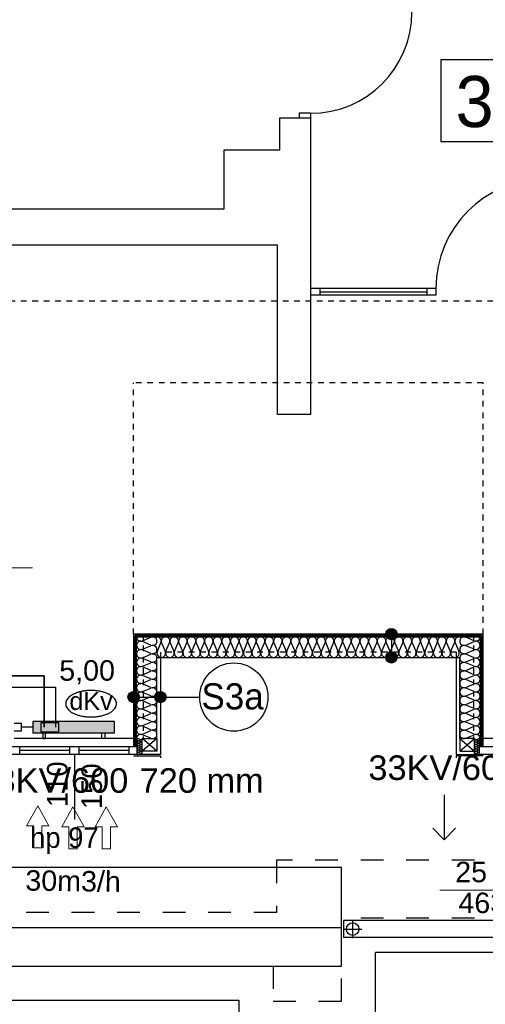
# Model space of a CAD drawing. Header units: millimetres. Extents: x 45180 to 119519, y 31297 to 302414.
# Tile 81 of 97: x 84064 to 88155, y 240463 to 249123. Entities that reach past the tile are written whole.
import ezdxf
from ezdxf.lldxf.tags import DXFTag

# ---------------------------------------------------------------- set-up
doc = ezdxf.new("R2010")
doc.units = ezdxf.units.MM
doc.header["$MEASUREMENT"] = 0
doc.linetypes.add('Hidden Line', pattern=[100, 50, -50])
doc.linetypes.add('Przerywana', pattern=[400, 200, -200])
doc.layers.get('0').update_dxf_attribs({"color": 252})
for name, color, linetype in [('#opisy', 7, 'Continuous'), ('#podkład', 252, 'Continuous'), ('IS_Armatura_podłączeniowa_grz._dolnozas.', 7, 'SOLID'), ('IS_Armatura_Therm', 7, 'SOLID'), ('IS_Grafika', 7, 'SOLID'), ('IS_Grzejniki_Plan_rzut', 7, 'SOLID'), ('IS_Opisy_działek_Therm', 7, 'SOLID'), ('IS_Text_Armatury_Therm', 7, 'Continuous'), ('IS_Text_Odbiornikow_Therm', 7, 'Continuous')]:
    doc.layers.add(name, color=color, linetype=linetype)
doc.layers.add('IS_Powrót', color=5, linetype='DASHDOT', lineweight=35)
doc.layers.add('IS_Zasilanie', color=1, linetype='SOLID', lineweight=30)
doc.styles.add('ARIAL', font='arial.ttf', dxfattribs={"width": 0.75})
doc.styles.add('GENERATED_STYLE_3', font='txt')
doc.styles.add('GENERATED_STYLE_4', font='txt')
doc.styles.add('GENERATED_STYLE_5', font='txt')
doc.styles.get("Standard").update_dxf_attribs({"font": 'arial.ttf', "bigfont": 'BIGFONT.SHX'})
tags = doc.linetypes.add('DASHDOT', pattern=[20, 10, -5, 0, -5]).pattern_tags.tags
tags[10:11] = [DXFTag(74, 4), DXFTag(75, 0), DXFTag(340, '0'), DXFTag(46, 0.0), DXFTag(50, 0.0), DXFTag(44, 0.0), DXFTag(45, 0.0)]
tags[8:9] = [DXFTag(74, 4), DXFTag(75, 0), DXFTag(340, '0'), DXFTag(46, 0.0), DXFTag(50, 0.0), DXFTag(44, 0.0), DXFTag(45, 0.0)]
tags[6:7] = [DXFTag(74, 4), DXFTag(75, 0), DXFTag(340, '0'), DXFTag(46, 0.0), DXFTag(50, 0.0), DXFTag(44, 0.0), DXFTag(45, 0.0)]
tags[4:5] = [DXFTag(74, 4), DXFTag(75, 0), DXFTag(340, '0'), DXFTag(46, 0.0), DXFTag(50, 0.0), DXFTag(44, 0.0), DXFTag(45, 0.0)]
tags = doc.linetypes.add('SOLID', pattern=[10, 10, 0]).pattern_tags.tags
tags[6:7] = [DXFTag(74, 4), DXFTag(75, 0), DXFTag(340, '0'), DXFTag(46, 0.0), DXFTag(50, 0.0), DXFTag(44, 0.0), DXFTag(45, 0.0)]
tags[4:5] = [DXFTag(74, 4), DXFTag(75, 0), DXFTag(340, '0'), DXFTag(46, 0.0), DXFTag(50, 0.0), DXFTag(44, 0.0), DXFTag(45, 0.0)]

# ---------------------------------------------------------------- blocks, each defined once
blk = doc.blocks.new('E210168')
at = {"color": 7, "lineweight": 13}
for p, q in [((19.41, 19.75), (19.41, 13.6)), ((19.41, 19.75), (36.98, 9.88)), ((19.41, 0), (36.98, 9.88)), ((19.41, 6.15), (19.41, 0))]:
    blk.add_line(p, q, dxfattribs=at)
blk.add_lwpolyline([(19.41, 13.6), (0, 13.6), (0, 6.15), (19.41, 6.15)], dxfattribs=at)

msp = doc.modelspace()

# ---------------------------------------------------------------- hatches: boundary and pattern name
at = {"layer": 'IS_Grzejniki_Plan_rzut', "ltscale": 10}
msp.add_hatch(color=251, dxfattribs=at).paths.add_polyline_path([(84178, 242850.5), (84898, 242850.2), (84898, 242950.2), (84178, 242950.5)])

# ---------------------------------------------------------------- linework, layer by layer
at = {"layer": '#podkład', "linetype": 'Continuous'}
for p, q in [((88965.1, 248771.8), (87765.1, 248771.8)), ((87765.1, 248771.8), (87765.1, 248051.8)), ((86620, 248300), (86520, 248300)), ((86520, 248300), (86520, 248260)), ((86620, 248300), (86620, 248260)), ((86350, 247980), (86350, 248260)), ((86350, 248260), (86620, 248260)), ((86620, 248260), (86620, 245650)), ((87765.1, 248051.8), (88965.1, 248051.8)), ((85860, 247460), (85860, 247980)), ((85860, 247980), (86350, 247980)), ((79790, 247460), (85860, 247460)), ((86330, 247140), (79730, 247140)), ((86330, 245650), (86330, 247140)), ((87720, 246760), (86620, 246760)), ((86700, 246760), (86700, 246700)), ((86700, 246730), (87640, 246730)), ((87640, 246760), (87640, 246700)), ((87720, 246760), (87720, 246700)), ((87720, 246700), (86620, 246700)), ((86620, 245650), (86330, 245650)), ((88135, 243720), (85065, 243720)), ((85065, 243720), (85065, 242730)), ((88122.5, 243707.5), (85077.5, 243707.5)), ((85077.5, 243707.5), (88122.5, 243707.5)), ((85077.5, 243707.5), (85077.5, 242730)), ((85077.5, 242730), (85077.5, 243707.5)), ((85090, 243695), (88110, 243695)), ((85090, 242730), (85090, 243695)), ((88110, 243695), (88110, 242730)), ((88122.5, 242730), (88122.5, 243707.5)), ((88122.5, 243707.5), (88122.5, 242730)), ((88135, 242730), (88135, 243720)), ((85143.6, 243660.8), (85216.4, 243691.9)), ((85216.4, 243623.5), (85143.6, 243654.6)), ((85143.6, 243586.3), (85216.4, 243617.3)), ((85273.2, 243568.6), (85304.8, 243641.4)), ((85311.1, 243641.4), (85342.7, 243568.6)), ((85349.1, 243568.6), (85380.6, 243641.4)), ((85387, 243641.4), (85418.6, 243568.6)), ((85425, 243568.6), (85456.5, 243641.4)), ((85462.9, 243641.4), (85494.5, 243568.6)), ((85500.8, 243568.6), (85532.4, 243641.4)), ((85538.8, 243641.4), (85570.3, 243568.6)), ((85576.7, 243568.6), (85608.3, 243641.4)), ((85614.7, 243641.4), (85646.2, 243568.6)), ((85652.6, 243568.6), (85684.2, 243641.4)), ((85690.5, 243641.4), (85722.1, 243568.6)), ((85728.5, 243568.6), (85760, 243641.4)), ((85766.4, 243641.4), (85798, 243568.6)), ((85804.4, 243568.6), (85835.9, 243641.4)), ((85842.3, 243641.4), (85873.9, 243568.6)), ((85880.2, 243568.6), (85911.8, 243641.4)), ((85918.2, 243641.4), (85949.8, 243568.6)), ((85956.1, 243568.6), (85987.7, 243641.4)), ((85994.1, 243641.4), (86025.6, 243568.6)), ((86032, 243568.6), (86063.6, 243641.4)), ((86069.9, 243641.4), (86101.5, 243568.6)), ((86107.9, 243568.6), (86139.5, 243641.4)), ((86145.8, 243641.4), (86177.4, 243568.6)), ((86183.8, 243568.6), (86215.3, 243641.4)), ((86221.7, 243641.4), (86253.3, 243568.6)), ((86259.7, 243568.6), (86291.2, 243641.4)), ((86297.6, 243641.4), (86329.2, 243568.6)), ((86335.5, 243568.6), (86367.1, 243641.4)), ((86373.5, 243641.4), (86405, 243568.6)), ((86411.4, 243568.6), (86443, 243641.4)), ((86449.4, 243641.4), (86480.9, 243568.6)), ((86487.3, 243568.6), (86518.9, 243641.4)), ((86525.2, 243641.4), (86556.8, 243568.6)), ((86563.2, 243568.6), (86594.8, 243641.4)), ((86601.1, 243641.4), (86632.7, 243568.6)), ((86639.1, 243568.6), (86670.6, 243641.4)), ((86677, 243641.4), (86708.6, 243568.6)), ((86714.9, 243568.6), (86746.5, 243641.4)), ((86752.9, 243641.4), (86784.5, 243568.6)), ((86790.8, 243568.6), (86822.4, 243641.4)), ((86828.8, 243641.4), (86860.3, 243568.6)), ((86866.7, 243568.6), (86898.3, 243641.4)), ((86904.7, 243641.4), (86936.2, 243568.6)), ((86942.6, 243568.6), (86974.2, 243641.4)), ((86980.5, 243641.4), (87012.1, 243568.6)), ((87018.5, 243568.6), (87050, 243641.4)), ((87056.4, 243641.4), (87088, 243568.6)), ((87094.4, 243568.6), (87125.9, 243641.4)), ((87132.3, 243641.4), (87163.9, 243568.6)), ((87170.2, 243568.6), (87201.8, 243641.4)), ((87208.2, 243641.4), (87239.7, 243568.6)), ((87246.1, 243568.6), (87277.7, 243641.4)), ((87284.1, 243641.4), (87315.6, 243568.6)), ((87322, 243568.6), (87353.6, 243641.4)), ((87329.9, 243670), (87329.9, 243565)), ((87359.9, 243641.4), (87391.5, 243568.6)), ((87397.9, 243568.6), (87429.5, 243641.4)), ((87435.8, 243641.4), (87467.4, 243568.6)), ((87473.8, 243568.6), (87505.3, 243641.4)), ((87511.7, 243641.4), (87543.3, 243568.6)), ((87549.7, 243568.6), (87581.2, 243641.4)), ((87587.6, 243641.4), (87619.2, 243568.6)), ((87625.5, 243568.6), (87657.1, 243641.4)), ((87663.5, 243641.4), (87695, 243568.6)), ((87701.4, 243568.6), (87733, 243641.4)), ((87739.4, 243641.4), (87770.9, 243568.6)), ((87777.3, 243568.6), (87808.9, 243641.4)), ((87815.2, 243641.4), (87846.8, 243568.6)), ((87853.2, 243568.6), (87884.7, 243641.4)), ((87891.1, 243641.4), (87922.7, 243568.6)), ((88056.4, 243660.8), (87983.6, 243691.9)), ((87983.6, 243623.5), (88056.4, 243654.6)), ((88056.4, 243586.3), (87983.6, 243617.3)), ((85216.4, 243549), (85143.6, 243580)), ((85143.6, 243511.7), (85216.4, 243542.7)), ((85300, 243560), (85300, 242660)), ((87900, 243560), (87900, 242660)), ((87983.6, 243549), (88056.4, 243580)), ((88056.4, 243511.7), (87983.6, 243542.7)), ((85216.4, 243474.4), (85143.6, 243505.4)), ((85143.6, 243437.1), (85216.4, 243468.1)), ((85270, 242800), (85270, 243515)), ((85270, 243515), (87930, 243515)), ((87930, 242800), (87930, 243515)), ((87983.6, 243474.4), (88056.4, 243505.4)), ((88056.4, 243437.1), (87983.6, 243468.1)), ((85216.4, 243399.8), (85143.6, 243430.8)), ((85143.6, 243362.5), (85216.4, 243393.5)), ((85216.4, 243325.2), (85143.6, 243356.2)), ((87983.6, 243399.8), (88056.4, 243430.8)), ((88056.4, 243362.5), (87983.6, 243393.5)), ((87983.6, 243325.2), (88056.4, 243356.2)), ((85143.6, 243287.9), (85216.4, 243318.9)), ((85216.4, 243250.6), (85143.6, 243281.7)), ((88056.4, 243287.9), (87983.6, 243318.9)), ((87983.6, 243250.6), (88056.4, 243281.7)), ((85143.6, 243213.3), (85216.4, 243244.4)), ((85216.4, 243176), (85143.6, 243207.1)), ((88056.4, 243213.3), (87983.6, 243244.4)), ((87983.6, 243176), (88056.4, 243207.1)), ((85115, 243165.6), (85250, 243165.6)), ((85143.6, 243138.8), (85216.4, 243169.8)), ((85216.4, 243101.5), (85143.6, 243132.5)), ((85143.6, 243064.2), (85216.4, 243095.2)), ((85300, 243165.6), (85645.4, 243165.6)), ((88056.4, 243138.8), (87983.6, 243169.8)), ((87983.6, 243101.5), (88056.4, 243132.5)), ((88056.4, 243064.2), (87983.6, 243095.2)), ((85216.4, 243026.9), (85143.6, 243057.9)), ((85143.6, 242989.6), (85216.4, 243020.6)), ((87983.6, 243026.9), (88056.4, 243057.9)), ((88056.4, 242989.6), (87983.6, 243020.6)), ((85216.4, 242952.3), (85143.6, 242983.3)), ((85143.6, 242915), (85216.4, 242946)), ((87983.6, 242952.3), (88056.4, 242983.3)), ((88056.4, 242915), (87983.6, 242946)), ((85216.4, 242877.7), (85143.6, 242908.7)), ((85143.6, 242840.4), (85216.4, 242871.4)), ((85216.4, 242803.1), (85143.6, 242834.2)), ((87983.6, 242877.7), (88056.4, 242908.7)), ((88056.4, 242840.4), (87983.6, 242871.4)), ((87983.6, 242803.1), (88056.4, 242834.2)), ((85075, 242800), (84015, 242800)), ((85126.6, 242790.8), (85108.4, 242799.2)), ((85108.4, 242780.8), (85126.6, 242789.2)), ((85126.6, 242770.8), (85108.4, 242779.2)), ((85108.4, 242760.8), (85126.6, 242769.2)), ((85126.6, 242750.8), (85108.4, 242759.2)), ((85108.4, 242740.8), (85126.6, 242749.2)), ((85270, 242690), (85140, 242800)), ((85270, 242800), (85140, 242690)), ((85140, 242800), (85270, 242800)), ((85140, 242690), (85140, 242800)), ((85270, 242800), (85270, 242690)), ((87930, 242800), (87930, 242690)), ((88060, 242800), (87930, 242800)), ((87930, 242800), (88060, 242690)), ((87930, 242690), (88060, 242800)), ((88060, 242690), (88060, 242800)), ((88073.4, 242790.8), (88091.6, 242799.2)), ((88091.6, 242780.8), (88073.4, 242789.2)), ((88073.4, 242770.8), (88091.6, 242779.2)), ((88091.6, 242760.8), (88073.4, 242769.2)), ((88073.4, 242750.8), (88091.6, 242759.2)), ((88091.6, 242740.8), (88073.4, 242749.2)), ((89185, 242800), (88125, 242800)), ((83995, 242730), (85095, 242730)), ((85095, 242660), (83995, 242660)), ((84065, 242660), (84065, 242730)), ((84505, 242695), (84065, 242695)), ((84505, 242660), (84505, 242730)), ((84545, 242660), (84545, 242090)), ((84585, 242660), (84585, 242730)), ((85025, 242695), (84585, 242695)), ((85025, 242660), (85025, 242730)), ((85065, 242730), (85077.5, 242730)), ((85077.5, 242730), (85090, 242730)), ((85095, 242660), (85095, 242730)), ((85300, 242660), (85095, 242660)), ((85126.6, 242730.8), (85108.4, 242739.2)), ((85108.4, 242720.8), (85126.6, 242729.2)), ((85126.6, 242710.8), (85108.4, 242719.2)), ((85108.4, 242700.8), (85126.6, 242709.2)), ((85126.6, 242690.8), (85108.4, 242699.2)), ((85108.4, 242680.8), (85126.6, 242689.2)), ((85126.6, 242670.8), (85108.4, 242679.2)), ((85108.4, 242660.8), (85126.6, 242669.2)), ((85270, 242690), (85140, 242690)), ((85140, 242660), (85140, 242690)), ((87900, 242660), (88105, 242660)), ((87930, 242690), (88060, 242690)), ((88060, 242660), (88060, 242690)), ((88073.4, 242730.8), (88091.6, 242739.2)), ((88091.6, 242720.8), (88073.4, 242729.2)), ((88073.4, 242710.8), (88091.6, 242719.2)), ((88091.6, 242700.8), (88073.4, 242709.2)), ((88073.4, 242690.8), (88091.6, 242699.2)), ((88091.6, 242680.8), (88073.4, 242689.2)), ((88073.4, 242670.8), (88091.6, 242679.2)), ((88091.6, 242660.8), (88073.4, 242669.2)), ((88105, 242730), (89205, 242730)), ((88105, 242660), (88105, 242730)), ((89205, 242660), (88105, 242660)), ((88110, 242730), (88122.5, 242730)), ((88122.5, 242730), (88135, 242730)), ((85065, 242650), (85300, 242650)), ((85300, 242650), (85300, 242630)), ((87900, 242650), (87900, 242630)), ((88135, 242650), (87900, 242650)), ((87794.6, 242307.2), (87794.6, 241911.5)), ((87794.6, 241911.5), (87694.6, 242011.5)), ((87794.6, 241911.5), (87894.6, 242011.5)), ((79050, 241670), (86890, 241670)), ((86890, 241140), (86890, 241670)), ((97860, 241200), (86910, 241200)), ((86910, 241200), (86910, 241050)), ((86990, 241045), (86990, 241205)), ((71210, 241140), (86890, 241140)), ((86890, 240800), (86890, 241140)), ((86910, 241125), (87070, 241125)), ((97860, 241050), (86910, 241050)), ((97860, 240920), (87190, 240920)), ((87190, 240190), (87190, 240920)), ((71210, 240800), (86890, 240800)), ((72110, 240500), (85990, 240500)), ((85990, 240500), (85990, 240190))]:
    msp.add_line(p, q, dxfattribs=at)
at = {"layer": '#podkład', "linetype": 'Hidden Line'}
for p, q in [((62874.5, 246650), (89780, 246650)), ((85065, 243720), (85065, 245930)), ((88135, 245930), (85065, 245930)), ((88135, 243720), (88135, 245930)), ((85150, 243720), (85150, 242800)), ((88050, 243720), (88050, 242800)), ((87900, 243560), (85300, 243560))]:
    msp.add_line(p, q, dxfattribs=at)
at = {"layer": '#podkład', "linetype": 'Przerywana'}
for p, q in [((98460, 241730), (86320, 241730)), ((86320, 241730), (86320, 241270)), ((86320, 241270), (71810, 241270)), ((98460, 241220), (86890, 241220)), ((86890, 240490), (86890, 241220)), ((71810, 240800), (86290, 240800)), ((86290, 240800), (86290, 240490)), ((86290, 240490), (86890, 240490))]:
    msp.add_line(p, q, dxfattribs=at)
at = {"layer": '#podkład', "linetype": 'Continuous'}
for centre, radius in [((87329.9, 243720), 50), ((87329.9, 243515), 50), ((85945.4, 243165.6), 300), ((85065, 243165.6), 50), ((85300, 243165.6), 50), ((86990, 241125), 55)]:
    msp.add_circle(centre, radius, dxfattribs=at)
for centre, radius, start, end in [((86620, 249190), 890, 270, 0), ((88680, 246760), 960, 90, 180)]:
    msp.add_arc(centre, radius, start, end, dxfattribs=at)
for centre, major_axis, ratio, start_param, end_param in [((85128.3, 243695), (-38.3, 0), 0.974129, 0, 1.983589), ((85231.7, 243657.7), (-38.3, 0), 0.974129, 1.158003, 5.125183), ((85270, 243656.7), (0, 38.3), 0.991094, 4.299596, 6.283185), ((85345.9, 243656.7), (0, 38.3), 0.991094, 4.299595, 8.266774), ((85421.8, 243656.7), (0, 38.3), 0.991094, 4.299595, 8.266774), ((85497.6, 243656.7), (0, 38.3), 0.991094, 4.299595, 8.266774), ((85573.5, 243656.7), (0, 38.3), 0.991094, 4.299595, 8.266774), ((85649.4, 243656.7), (0, 38.3), 0.991094, 4.299595, 8.266774), ((85725.3, 243656.7), (0, 38.3), 0.991094, 4.299595, 8.266774), ((85801.2, 243656.7), (0, 38.3), 0.991094, 4.299595, 8.266774), ((85877.1, 243656.7), (0, 38.3), 0.991094, 4.299595, 8.266774), ((85952.9, 243656.7), (0, 38.3), 0.991094, 4.299595, 8.266774), ((86028.8, 243656.7), (0, 38.3), 0.991094, 4.299595, 8.266774), ((86104.7, 243656.7), (0, 38.3), 0.991094, 4.299595, 8.266774), ((86180.6, 243656.7), (0, 38.3), 0.991094, 4.299595, 8.266774), ((86256.5, 243656.7), (0, 38.3), 0.991094, 4.299595, 8.266774), ((86332.3, 243656.7), (0, 38.3), 0.991094, 4.299595, 8.266774), ((86408.2, 243656.7), (0, 38.3), 0.991094, 4.299595, 8.266774), ((86484.1, 243656.7), (0, 38.3), 0.991094, 4.299595, 8.266774), ((86560, 243656.7), (0, 38.3), 0.991094, 4.299595, 8.266774), ((86635.9, 243656.7), (0, 38.3), 0.991094, 4.299595, 8.266774), ((86711.8, 243656.7), (0, 38.3), 0.991094, 4.299595, 8.266774), ((86787.6, 243656.7), (0, 38.3), 0.991094, 4.299595, 8.266774), ((86863.5, 243656.7), (0, 38.3), 0.991094, 4.299595, 8.266774), ((86939.4, 243656.7), (0, 38.3), 0.991094, 4.299595, 8.266774), ((87015.3, 243656.7), (0, 38.3), 0.991094, 4.299595, 8.266774), ((87091.2, 243656.7), (0, 38.3), 0.991094, 4.299595, 8.266774), ((87167.1, 243656.7), (0, 38.3), 0.991094, 4.299595, 8.266774), ((87242.9, 243656.7), (0, 38.3), 0.991094, 4.299595, 8.266774), ((87318.8, 243656.7), (0, 38.3), 0.991094, 4.299595, 8.266774), ((87394.7, 243656.7), (0, 38.3), 0.991094, 4.299595, 8.266774), ((87470.6, 243656.7), (0, 38.3), 0.991094, 4.299595, 8.266774), ((87546.5, 243656.7), (0, 38.3), 0.991094, 4.299595, 8.266774), ((87622.3, 243656.7), (0, 38.3), 0.991094, 4.299595, 8.266774), ((87698.2, 243656.7), (0, 38.3), 0.991094, 4.299595, 8.266774), ((87774.1, 243656.7), (0, 38.3), 0.991094, 4.299595, 8.266774), ((87850, 243656.7), (0, 38.3), 0.991094, 4.299595, 8.266774), ((87925.9, 243656.7), (0, 38.3), 0.991094, 0, 1.983589), ((87968.3, 243657.7), (-38.3, 0), 0.974129, 4.299595, 8.266775), ((88071.7, 243695), (-38.3, 0), 0.974129, 1.158004, 3.141593), ((85128.3, 243620.4), (-38.3, 0), 0.974129, 4.299595, 8.266774), ((85231.7, 243583.1), (-38.3, 0), 0.974129, 1.158003, 5.125183), ((87968.3, 243583.1), (-38.3, 0), 0.974129, 4.299595, 8.266775), ((88071.7, 243620.4), (-38.3, 0), 0.974129, 1.158004, 5.125183), ((85128.3, 243545.8), (-38.3, 0), 0.974129, 4.299595, 8.266774), ((85231.7, 243508.5), (-38.3, 0), 0.974129, 1.158003, 5.125183), ((85307.9, 243553.3), (0, 38.3), 0.991094, 1.158003, 5.125183), ((85383.8, 243553.3), (0, 38.3), 0.991094, 1.158003, 5.125183), ((85459.7, 243553.3), (0, 38.3), 0.991094, 1.158003, 5.125183), ((85535.6, 243553.3), (0, 38.3), 0.991094, 1.158003, 5.125183), ((85611.5, 243553.3), (0, 38.3), 0.991094, 1.158003, 5.125183), ((85687.4, 243553.3), (0, 38.3), 0.991094, 1.158003, 5.125183), ((85763.2, 243553.3), (0, 38.3), 0.991094, 1.158003, 5.125183), ((85839.1, 243553.3), (0, 38.3), 0.991094, 1.158003, 5.125183), ((85915, 243553.3), (0, 38.3), 0.991094, 1.158003, 5.125183), ((85990.9, 243553.3), (0, 38.3), 0.991094, 1.158003, 5.125183), ((86066.8, 243553.3), (0, 38.3), 0.991094, 1.158003, 5.125183), ((86142.6, 243553.3), (0, 38.3), 0.991094, 1.158003, 5.125183), ((86218.5, 243553.3), (0, 38.3), 0.991094, 1.158003, 5.125183), ((86294.4, 243553.3), (0, 38.3), 0.991094, 1.158003, 5.125183), ((86370.3, 243553.3), (0, 38.3), 0.991094, 1.158003, 5.125183), ((86446.2, 243553.3), (0, 38.3), 0.991094, 1.158003, 5.125183), ((86522.1, 243553.3), (0, 38.3), 0.991094, 1.158003, 5.125183), ((86597.9, 243553.3), (0, 38.3), 0.991094, 1.158003, 5.125183), ((86673.8, 243553.3), (0, 38.3), 0.991094, 1.158003, 5.125183), ((86749.7, 243553.3), (0, 38.3), 0.991094, 1.158003, 5.125183), ((86825.6, 243553.3), (0, 38.3), 0.991094, 1.158003, 5.125183), ((86901.5, 243553.3), (0, 38.3), 0.991094, 1.158003, 5.125183), ((86977.3, 243553.3), (0, 38.3), 0.991094, 1.158003, 5.125183), ((87053.2, 243553.3), (0, 38.3), 0.991094, 1.158003, 5.125183), ((87129.1, 243553.3), (0, 38.3), 0.991094, 1.158003, 5.125183), ((87205, 243553.3), (0, 38.3), 0.991094, 1.158003, 5.125183), ((87280.9, 243553.3), (0, 38.3), 0.991094, 1.158003, 5.125183), ((87356.8, 243553.3), (0, 38.3), 0.991094, 1.158003, 5.125183), ((87432.6, 243553.3), (0, 38.3), 0.991094, 1.158003, 5.125183), ((87508.5, 243553.3), (0, 38.3), 0.991094, 1.158003, 5.125183), ((87584.4, 243553.3), (0, 38.3), 0.991094, 1.158003, 5.125183), ((87660.3, 243553.3), (0, 38.3), 0.991094, 1.158003, 5.125183), ((87736.2, 243553.3), (0, 38.3), 0.991094, 1.158003, 5.125183), ((87812.1, 243553.3), (0, 38.3), 0.991094, 1.158003, 5.125183), ((87887.9, 243553.3), (0, 38.3), 0.991094, 1.158003, 5.125183), ((87968.3, 243508.5), (-38.3, 0), 0.974129, 4.299595, 8.266775), ((88071.7, 243545.8), (-38.3, 0), 0.974129, 1.158004, 5.125183), ((85128.3, 243471.2), (-38.3, 0), 0.974129, 4.299595, 8.266774), ((85128.3, 243396.7), (-38.3, 0), 0.974129, 4.299595, 8.266774), ((85231.7, 243434), (-38.3, 0), 0.974129, 1.158003, 5.125183), ((87968.3, 243434), (-38.3, 0), 0.974129, 4.299595, 8.266775), ((88071.7, 243471.2), (-38.3, 0), 0.974129, 1.158004, 5.125183), ((88071.7, 243396.7), (-38.3, 0), 0.974129, 1.158004, 5.125183), ((85128.3, 243322.1), (-38.3, 0), 0.974129, 4.299595, 8.266774), ((85231.7, 243359.4), (-38.3, 0), 0.974129, 1.158003, 5.125183), ((87968.3, 243359.4), (-38.3, 0), 0.974129, 4.299595, 8.266775), ((88071.7, 243322.1), (-38.3, 0), 0.974129, 1.158004, 5.125183), ((85128.3, 243247.5), (-38.3, 0), 0.974129, 4.299595, 8.266774), ((85231.7, 243284.8), (-38.3, 0), 0.974129, 1.158003, 5.125183), ((87968.3, 243284.8), (-38.3, 0), 0.974129, 4.299595, 8.266775), ((88071.7, 243247.5), (-38.3, 0), 0.974129, 1.158004, 5.125183), ((85128.3, 243172.9), (-38.3, 0), 0.974129, 4.299595, 8.266774), ((85231.7, 243210.2), (-38.3, 0), 0.974129, 1.158003, 5.125183), ((85231.7, 243135.6), (-38.3, 0), 0.974129, 1.158003, 5.125183), ((87968.3, 243210.2), (-38.3, 0), 0.974129, 4.299595, 8.266775), ((87968.3, 243135.6), (-38.3, 0), 0.974129, 4.299595, 8.266775), ((88071.7, 243172.9), (-38.3, 0), 0.974129, 1.158004, 5.125183), ((85128.3, 243098.3), (-38.3, 0), 0.974129, 4.299595, 8.266774), ((85231.7, 243061), (-38.3, 0), 0.974129, 1.158003, 5.125183), ((87968.3, 243061), (-38.3, 0), 0.974129, 4.299595, 8.266775), ((88071.7, 243098.3), (-38.3, 0), 0.974129, 1.158004, 5.125183), ((85128.3, 243023.7), (-38.3, 0), 0.974129, 4.299595, 8.266774), ((85231.7, 242986.5), (-38.3, 0), 0.974129, 1.158003, 5.125183), ((87968.3, 242986.5), (-38.3, 0), 0.974129, 4.299595, 8.266775), ((88071.7, 243023.7), (-38.3, 0), 0.974129, 1.158004, 5.125183), ((85128.3, 242949.2), (-38.3, 0), 0.974129, 4.299595, 8.266774), ((85128.3, 242874.6), (-38.3, 0), 0.974129, 4.299595, 8.266774), ((85231.7, 242911.9), (-38.3, 0), 0.974129, 1.158003, 5.125183), ((87968.3, 242911.9), (-38.3, 0), 0.974129, 4.299595, 8.266775), ((88071.7, 242949.2), (-38.3, 0), 0.974129, 1.158004, 5.125183), ((88071.7, 242874.6), (-38.3, 0), 0.974129, 1.158004, 5.125183), ((85128.3, 242800), (-38.3, 0), 0.974129, 4.299596, 6.283185), ((85231.7, 242837.3), (-38.3, 0), 0.974129, 1.158003, 5.125183), ((87968.3, 242837.3), (-38.3, 0), 0.974129, 4.299595, 8.266775), ((88071.7, 242800), (-38.3, 0), 0.974129, 3.141593, 5.125182), ((85104.6, 242790), (0, 10), 0.957061, 5.870392, 9.837571), ((85104.6, 242770), (0, 10), 0.957061, 5.870392, 9.837571), ((85104.6, 242750), (0, 10), 0.957061, 5.870392, 9.837571), ((85104.6, 242730), (0, 10), 0.957061, 5.870392, 9.837571), ((85130.4, 242800), (0, 10), 0.957061, 2.7288, 4.712389), ((85130.4, 242780), (0, 10), 0.957061, 2.7288, 6.695979), ((85130.4, 242760), (0, 10), 0.957061, 2.7288, 6.695979), ((85130.4, 242740), (0, 10), 0.957061, 2.7288, 6.695979), ((88069.6, 242780), (0, 10), 0.957061, 5.870392, 9.837571), ((88069.6, 242760), (0, 10), 0.957061, 5.870392, 9.837571), ((88069.6, 242740), (0, 10), 0.957061, 5.870392, 9.837571), ((88069.6, 242800), (0, 10), 0.957061, 1.570796, 3.554385), ((88095.4, 242790), (0, 10), 0.957061, 2.728799, 6.695979), ((88095.4, 242770), (0, 10), 0.957061, 2.728799, 6.695979), ((88095.4, 242750), (0, 10), 0.957061, 2.728799, 6.695979), ((88095.4, 242730), (0, 10), 0.957061, 2.728799, 6.695979), ((85104.6, 242710), (0, 10), 0.957061, 5.870392, 9.837571), ((85104.6, 242690), (0, 10), 0.957061, 5.870392, 9.837571), ((85104.6, 242670), (0, 10), 0.957061, 5.870392, 9.837571), ((85130.4, 242720), (0, 10), 0.957061, 2.7288, 6.695979), ((85130.4, 242700), (0, 10), 0.957061, 2.7288, 6.695979), ((85130.4, 242680), (0, 10), 0.957061, 2.7288, 6.695979), ((85130.4, 242660), (0, 10), 0.957061, 4.712389, 6.695979), ((88069.6, 242720), (0, 10), 0.957061, 5.870392, 9.837571), ((88069.6, 242700), (0, 10), 0.957061, 5.870392, 9.837571), ((88069.6, 242680), (0, 10), 0.957061, 5.870392, 9.837571), ((88069.6, 242660), (0, 10), 0.957061, 5.870392, 7.853982), ((88095.4, 242710), (0, 10), 0.957061, 2.728799, 6.695979), ((88095.4, 242690), (0, 10), 0.957061, 2.728799, 6.695979), ((88095.4, 242670), (0, 10), 0.957061, 2.728799, 6.695979)]:
    msp.add_ellipse(centre, major_axis=major_axis, ratio=ratio, start_param=start_param, end_param=end_param, dxfattribs=at)
at = {"layer": '#podkład', "linetype": 'Continuous', "extrusion": (0, 0, -1)}
for points in [[(-87283.7, 243700.9), (-87283.7, 243739.1), (-87279.9, 243720)], [(-87283.7, 243739.1), (-87294.5, 243684.6), (-87294.5, 243755.4)], [(-87283.7, 243739.1), (-87283.7, 243700.9), (-87294.5, 243684.6)], [(-87294.5, 243755.4), (-87310.7, 243673.8), (-87310.7, 243766.2)], [(-87294.5, 243755.4), (-87294.5, 243684.6), (-87310.7, 243673.8)], [(-87310.7, 243766.2), (-87329.9, 243670), (-87329.9, 243770)], [(-87310.7, 243766.2), (-87310.7, 243673.8), (-87329.9, 243670)], [(-87329.9, 243770), (-87329.9, 243670), (-87349, 243673.8)], [(-87329.9, 243770), (-87349, 243673.8), (-87349, 243766.2)], [(-87349, 243766.2), (-87349, 243673.8), (-87365.2, 243684.6)], [(-87349, 243766.2), (-87365.2, 243684.6), (-87365.2, 243755.4)], [(-87365.2, 243755.4), (-87365.2, 243684.6), (-87376.1, 243700.9)], [(-87365.2, 243755.4), (-87376.1, 243700.9), (-87376.1, 243739.1)], [(-87376.1, 243739.1), (-87376.1, 243700.9), (-87379.9, 243720)], [(-87283.7, 243495.9), (-87283.7, 243534.1), (-87279.9, 243515)], [(-87283.7, 243534.1), (-87294.5, 243479.6), (-87294.5, 243550.4)], [(-87283.7, 243534.1), (-87283.7, 243495.9), (-87294.5, 243479.6)], [(-87294.5, 243550.4), (-87310.7, 243468.8), (-87310.7, 243561.2)], [(-87294.5, 243550.4), (-87294.5, 243479.6), (-87310.7, 243468.8)], [(-87310.7, 243561.2), (-87329.9, 243465), (-87329.9, 243565)], [(-87310.7, 243561.2), (-87310.7, 243468.8), (-87329.9, 243465)], [(-87329.9, 243565), (-87329.9, 243465), (-87349, 243468.8)], [(-87329.9, 243565), (-87349, 243468.8), (-87349, 243561.2)], [(-87349, 243561.2), (-87349, 243468.8), (-87365.2, 243479.6)], [(-87349, 243561.2), (-87365.2, 243479.6), (-87365.2, 243550.4)], [(-87365.2, 243550.4), (-87365.2, 243479.6), (-87376.1, 243495.9)], [(-87365.2, 243550.4), (-87376.1, 243495.9), (-87376.1, 243534.1)], [(-87376.1, 243534.1), (-87376.1, 243495.9), (-87379.9, 243515)], [(-85018.8, 243146.4), (-85018.8, 243184.7), (-85015, 243165.6)], [(-85018.8, 243184.7), (-85029.6, 243130.2), (-85029.6, 243200.9)], [(-85018.8, 243184.7), (-85018.8, 243146.4), (-85029.6, 243130.2)], [(-85029.6, 243200.9), (-85045.9, 243119.4), (-85045.9, 243211.8)], [(-85029.6, 243200.9), (-85029.6, 243130.2), (-85045.9, 243119.4)], [(-85045.9, 243211.8), (-85065, 243115.6), (-85065, 243215.6)], [(-85045.9, 243211.8), (-85045.9, 243119.4), (-85065, 243115.6)], [(-85065, 243215.6), (-85065, 243115.6), (-85084.1, 243119.4)], [(-85065, 243215.6), (-85084.1, 243119.4), (-85084.1, 243211.8)], [(-85084.1, 243211.8), (-85084.1, 243119.4), (-85100.4, 243130.2)], [(-85084.1, 243211.8), (-85100.4, 243130.2), (-85100.4, 243200.9)], [(-85100.4, 243200.9), (-85100.4, 243130.2), (-85111.2, 243146.4)], [(-85100.4, 243200.9), (-85111.2, 243146.4), (-85111.2, 243184.7)], [(-85111.2, 243184.7), (-85111.2, 243146.4), (-85115, 243165.6)], [(-85253.8, 243146.4), (-85253.8, 243184.7), (-85250, 243165.6)], [(-85253.8, 243184.7), (-85264.6, 243130.2), (-85264.6, 243200.9)], [(-85253.8, 243184.7), (-85253.8, 243146.4), (-85264.6, 243130.2)], [(-85264.6, 243200.9), (-85280.9, 243119.4), (-85280.9, 243211.8)], [(-85264.6, 243200.9), (-85264.6, 243130.2), (-85280.9, 243119.4)], [(-85280.9, 243211.8), (-85300, 243115.6), (-85300, 243215.6)], [(-85280.9, 243211.8), (-85280.9, 243119.4), (-85300, 243115.6)], [(-85300, 243215.6), (-85300, 243115.6), (-85319.1, 243119.4)], [(-85300, 243215.6), (-85319.1, 243119.4), (-85319.1, 243211.8)], [(-85319.1, 243211.8), (-85319.1, 243119.4), (-85335.4, 243130.2)], [(-85319.1, 243211.8), (-85335.4, 243130.2), (-85335.4, 243200.9)], [(-85335.4, 243200.9), (-85335.4, 243130.2), (-85346.2, 243146.4)], [(-85335.4, 243200.9), (-85346.2, 243146.4), (-85346.2, 243184.7)], [(-85346.2, 243184.7), (-85346.2, 243146.4), (-85350, 243165.6)]]:
    msp.add_solid(points, dxfattribs=at)
at = {"layer": 'IS_Armatura_podłączeniowa_grz._dolnozas.', "ltscale": 10}
for p, q in [((84408, 242940.4), (84248, 242940.5)), ((84248, 242940.5), (84248, 242860.5)), ((84408, 242860.4), (84408, 242940.4)), ((84248, 242860.5), (84408, 242860.4)), ((84248, 242860.5), (84248, 242860.5))]:
    msp.add_line(p, q, dxfattribs=at)
at = {"layer": 'IS_Armatura_Therm', "ltscale": 10}
for p, q in [((84080.5, 242933.1), (84015.5, 242933.1)), ((84080.5, 242868.1), (84080.5, 242933.1)), ((84015.5, 242868.1), (84080.5, 242868.1)), ((84178, 242900.5), (84080.5, 242900.6))]:
    msp.add_line(p, q, dxfattribs=at)
at = {"layer": 'IS_Grafika', "ltscale": 10}
for points, knots in [([(84691.1, 243223.8), (84680.1, 243223.8), (84658.5, 243223), (84627, 243219.4), (84597.4, 243213.5), (84569.9, 243205.7), (84545, 243195.9), (84522.9, 243184.5), (84503.9, 243171.6), (84488.5, 243157.3), (84476.8, 243141.7), (84469.5, 243124.9), (84467.8, 243113.1), (84467.8, 243107.3)], [0, 0, 0, 0, 33.024043, 64.733497, 94.961552, 123.540383, 150.314771, 175.16102, 198.015155, 218.916387, 238.072713, 255.947572, 273.334314, 273.334314, 273.334314, 273.334314]), ([(84914.4, 243107.3), (84914.4, 243113.1), (84912.7, 243124.9), (84905.3, 243141.7), (84893.7, 243157.3), (84878.3, 243171.6), (84859.3, 243184.5), (84837.2, 243195.9), (84812.3, 243205.7), (84784.8, 243213.5), (84755.2, 243219.4), (84723.7, 243223), (84702.1, 243223.8), (84691.1, 243223.8)], [0, 0, 0, 0, 17.386742, 35.2616, 54.417927, 75.319159, 98.173293, 123.019543, 149.793931, 178.372762, 208.600817, 240.310271, 273.334314, 273.334314, 273.334314, 273.334314]), ([(84467.8, 243107.3), (84467.8, 243101.5), (84469.5, 243089.7), (84476.8, 243072.9), (84488.5, 243057.4), (84503.9, 243043), (84522.9, 243030.1), (84545, 243018.7), (84569.9, 243009), (84597.4, 243001.1), (84627, 242995.3), (84658.5, 242991.6), (84680.1, 242990.8), (84691.1, 242990.8)], [0, 0, 0, 0, 17.386742, 35.2616, 54.417927, 75.319159, 98.173293, 123.019543, 149.793931, 178.372762, 208.600817, 240.310271, 273.334314, 273.334314, 273.334314, 273.334314]), ([(84691.1, 242990.8), (84702.1, 242990.8), (84723.7, 242991.6), (84755.2, 242995.3), (84784.8, 243001.1), (84812.3, 243009), (84837.2, 243018.7), (84859.3, 243030.1), (84878.3, 243043), (84893.7, 243057.4), (84905.3, 243072.9), (84912.7, 243089.7), (84914.4, 243101.5), (84914.4, 243107.3)], [0, 0, 0, 0, 33.024043, 64.733497, 94.961552, 123.540383, 150.314771, 175.16102, 198.015155, 218.916387, 238.072713, 255.947572, 273.334314, 273.334314, 273.334314, 273.334314])]:
    msp.add_open_spline(points, degree=3, knots=knots, dxfattribs=at)
at = {"layer": 'IS_Grzejniki_Plan_rzut', "ltscale": 10}
for p, q in [((84898, 242950.2), (84178, 242950.5)), ((84178, 242950.5), (84178, 242850.5)), ((84898, 242850.2), (84898, 242950.2)), ((84178, 242850.5), (84898, 242850.2)), ((84178, 242850.5), (84178, 242850.5)), ((84265.5, 242850.5), (84265.5, 242800.5)), ((84290.5, 242800.5), (84290.5, 242850.5)), ((84785.5, 242800.2), (84785.5, 242850.2)), ((84810.5, 242850.2), (84810.5, 242800.2)), ((84265.5, 242800.5), (84290.5, 242800.5)), ((84810.5, 242800.2), (84785.5, 242800.2))]:
    msp.add_line(p, q, dxfattribs=at)
at = {"layer": 'IS_Opisy_działek_Therm', "lineweight": 5, "ltscale": 10}
for p, q in [((83157, 244301.7), (84177, 244301.7)), ((88785.3, 241467.6), (87755.3, 241467.6))]:
    msp.add_line(p, q, dxfattribs=at)
at = {"layer": 'IS_Powrót', "ltscale": 10}
for p, q in [((82089.3, 243353.6), (84278, 243353.5)), ((84278, 243353.5), (84278, 242900.5))]:
    msp.add_line(p, q, dxfattribs=at)
at = {"layer": 'IS_Zasilanie', "ltscale": 10}
for p, q in [((82189.3, 243253.6), (84378, 243253.5)), ((84378, 243253.5), (84378, 242900.4))]:
    msp.add_line(p, q, dxfattribs=at)

# ---------------------------------------------------------------- block references
at = {"color": 7, "lineweight": 5, "xscale": 10, "yscale": 10, "zscale": 10, "rotation": 90.09664922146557}
for p in [(84321.2, 241839.5), (84630.9, 241829.7), (84923.2, 241830.2)]:
    msp.add_blockref('E210168', p, dxfattribs=at)

# ---------------------------------------------------------------- texts
at = {"layer": '#opisy', "color": 7, "lineweight": 0, "style": 'ARIAL'}
msp.add_text('30m3/h', height=180, rotation=359.21724, dxfattribs=at).set_placement((84112.5, 241463.7, 139.7))
at = {"layer": '#podkład', "linetype": 'Continuous'}
for s, height, style, p in [('3.2', 450, 'GENERATED_STYLE_4', (87893.6, 248179.1)), ('S3a', 230, 'GENERATED_STYLE_3', (85660.6, 243057)), ('hp 97', 180, 'GENERATED_STYLE_5', (84155, 241839.3))]:
    msp.add_text(s, height=height, dxfattribs=dict(at, style=style)).set_placement(p)
at = {"layer": '#podkład', "linetype": 'Continuous', "style": 'GENERATED_STYLE_5'}
for s, p in [('110', (84483.8, 242197.9)), ('150', (84786.3, 242180.7))]:
    msp.add_text(s, height=180, rotation=90, dxfattribs=at).set_placement(p)
at = {"layer": 'IS_Grafika', "ltscale": 10, "insert": (84691.1, 243210.7), "char_height": 158.4, "attachment_point": 2}
msp.add_mtext('\\fArial|b0|i0;dKv', dxfattribs=at)
at = {"layer": 'IS_Opisy_działek_Therm', "ltscale": 10, "char_height": 180}
for s, insert, attachment_point in [('\\fArial|b0|i0;25 x 3,5', (88785.3, 241503.6), 9), ('\\fArial|b0|i0;4632 W', (88785.3, 241446), 3)]:
    msp.add_mtext(s, dxfattribs=dict(at, insert=insert, attachment_point=attachment_point))
at = {"layer": 'IS_Text_Armatury_Therm', "linetype": 'SOLID', "ltscale": 10, "insert": (84900.6, 243276.3), "char_height": 180, "attachment_point": 9}
msp.add_mtext('\\fArial|b0|i0;5,00  ', dxfattribs=at)
at = {"layer": 'IS_Text_Odbiornikow_Therm', "linetype": 'SOLID', "ltscale": 10, "char_height": 216}
for s, insert, attachment_point in [('\\fArial|b0|i0;33KV/600', (88453, 242433.3), 9), ('\\fArial|b0|i0;33KV/600', (85018, 242320.7), 9), ('\\fArial|b0|i0;720 mm', (85118, 242320.6), 7)]:
    msp.add_mtext(s, dxfattribs=dict(at, insert=insert, attachment_point=attachment_point))

doc.saveas('drawing.dxf')
